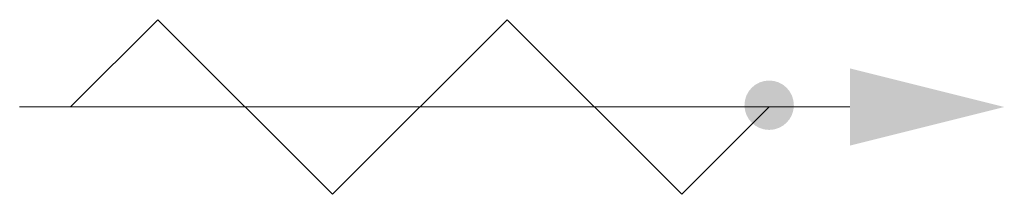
# Model space of a CAD drawing. Header units: metres. Extents: x -0.0159 to 0, y -0.0014 to 0.0014.
import ezdxf

# ---------------------------------------------------------------- set-up
doc = ezdxf.new("R2010")
doc.units = ezdxf.units.M
doc.header["$MEASUREMENT"] = 0
doc.layers.add('FLT_Mast_Endabfangung_beweglich_Feder_sym', color=5, linetype='Continuous', lineweight=5)

msp = doc.modelspace()

# ---------------------------------------------------------------- hatches: boundary and pattern name
at = {"layer": 'FLT_Mast_Endabfangung_beweglich_Feder_sym'}
h = msp.add_hatch(color=256, dxfattribs=at)
edge = h.paths.add_edge_path()
edge.add_arc((-0.003808, 0.000029), 0.0004, 0, 360)

# ---------------------------------------------------------------- linework, layer by layer
msp.add_line((-0.015946, 0), (-0.0025, 0), dxfattribs=at)
at = {"layer": 'FLT_Mast_Endabfangung_beweglich_Feder_sym', "flags": 128}
msp.add_lwpolyline([(-0.015122, 0), (-0.013708, 0.001414), (-0.010879, -0.001414), (-0.008051, 0.001414), (-0.005222, -0.001414), (-0.003808, 0)], dxfattribs=at)
at = {"layer": 'FLT_Mast_Endabfangung_beweglich_Feder_sym', "extrusion": (0, 0, -1)}
msp.add_solid([(0.0025, 0.000625), (0, 0), (0.0025, -0.000625)], dxfattribs=at)

doc.saveas('drawing.dxf')
